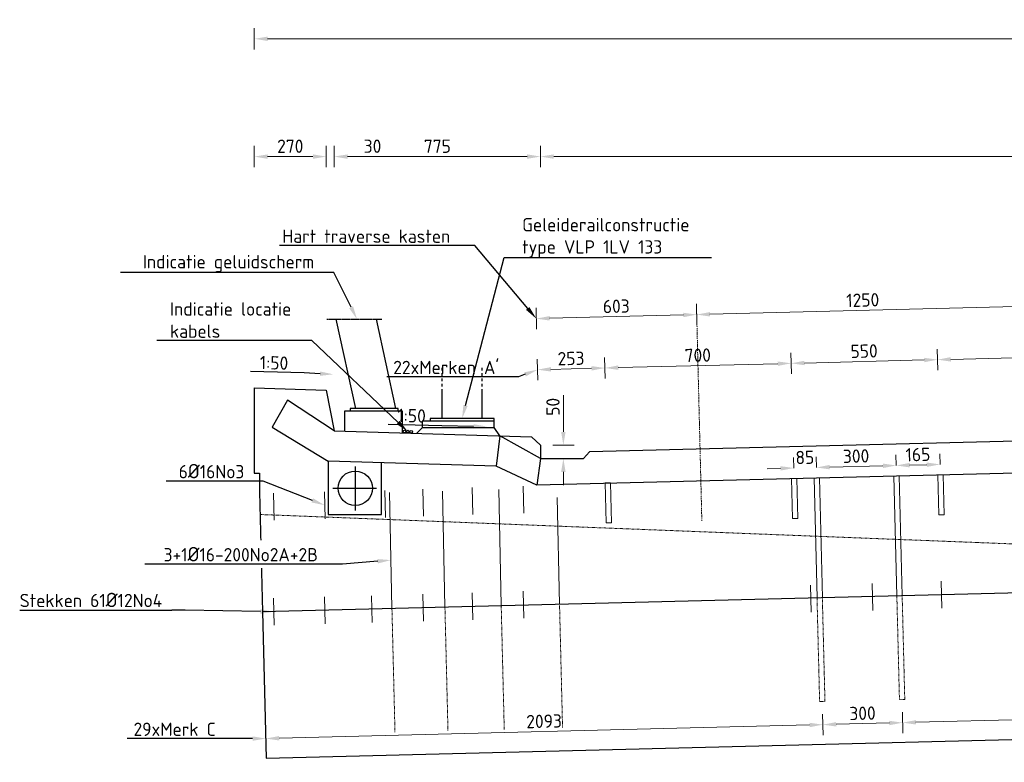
# Model space of a CAD drawing. Header units: millimetres. Extents: x -8028558 to 327273, y -63352 to 83293.
# Tile 158 of 195: x 242248 to 245947, y 13928 to 16718. Entities that reach past the tile are written whole.
import ezdxf
from ezdxf import colors
from ezdxf.entities.mleader import LeaderData, LeaderLine
from ezdxf.math import Vec2, Vec3

# ---------------------------------------------------------------- set-up
doc = ezdxf.new("R2010")
doc.units = ezdxf.units.MM
for name, pattern in [('NLCS-HIDDEN', [4, 2, -2]), ('XX-AFBREEK', [7, 4, -1, 1, -1]), ('XX-HART', [13, 4, -2, 1, -2, 4]), ('ZZ-HIDDEN-SO', [4, 2, -2])]:
    doc.linetypes.add(name, pattern=pattern)
for name, color, linetype, lineweight in [('B-CO-AM-AS_KUNSTWERK_GELUIDSWERENDEVOORZIENING-GD', 10, 'Continuous', 25), ('B-CO-BC-AFBREEKLIJN-GD', 7, 'XX-AFBREEK', 25), ('B-CO-BC-BETONVORM-GD', 90, 'Continuous', 25), ('B-CO-BC-BETONVORM-GN', 10, 'ZZ-HIDDEN-SO', 13), ('B-CO-BC-BETONVORM-M', 7, 'Continuous', 18), ('B-CO-BC-STORTNAAD-GD', 10, 'BC-STORTNAAD', 25), ('B-CO-BC-WAPENING_HOOFDWAPENING-G', 170, 'Continuous', 18), ('B-CO-BC-WAPENING_HOOFDWAPENING-GN', 140, 'NLCS-HIDDEN', 13), ('B-WE-KL-DATA_KABELGOOT-GD', 90, 'Continuous', 25), ('X-XX-AL-HARTLIJN-G', 7, 'XX-HART', 18), ('X-XX-AL-M', 7, 'Continuous', 18), ('X-XX-AL-VERWIJZING-T25', 7, 'Continuous', 25)]:
    doc.layers.add(name, color=color, linetype=linetype, lineweight=lineweight)
doc.styles.add('NLCS-ISO-ANNOTATIEF-T25', font='NLCS-ISO.ttf', dxfattribs={"height": 2.5})
doc.styles.add('NLCS-ISO-MM20-T25', font='NLCS-ISO.ttf', dxfattribs={"height": 50})
doc.linetypes.add('BC-STORTNAAD', pattern='A,15,-1,[175,NLCS.SHX,S=1,R=0,X=0,Y=0],-1', length=17)
doc.dimstyles.new('NLCS-ANNOTATIEF-T25-PIJL_L0_H0', dxfattribs={"dimtxt": 2.5, "dimasz": 2.5, "dimexe": 2, "dimexo": 2, "dimgap": 0.7, "dimtad": 1, "dimdec": 0, "dimzin": 0, "dimdsep": 46, "dimtxsty": 'NLCS-ISO-ANNOTATIEF-T25', "dimcen": 0, "dimdle": 2, "dimclrd": 256, "dimclre": 256, "dimclrt": 256, "dimadec": 0, "dimazin": 0, "dimtfac": 1, "dimtdec": 3, "dimtofl": 0, "dimtmove": 0, "dimatfit": 3, "dimfxl": 2, "dimfxlon": 1, "dimtfillclr": 256, "dimtolj": 1, "dimtzin": 0, "dimlwd": -1, "dimlwe": -1, "dimarcsym": 0})
doc.dimstyles.new('NLCS-MM20-T25-PIJL_L0_H4', dxfattribs={"dimscale": 20, "dimtxt": 2.5, "dimasz": 2.5, "dimexe": 2, "dimexo": 2, "dimgap": 0.7, "dimtad": 1, "dimdec": 0, "dimzin": 0, "dimdsep": 46, "dimtxsty": 'NLCS-ISO-MM20-T25', "dimcen": 0, "dimdle": 2, "dimclrd": 256, "dimclre": 256, "dimclrt": 256, "dimadec": 4, "dimazin": 0, "dimtfac": 1, "dimtdec": 3, "dimtofl": 0, "dimtmove": 0, "dimatfit": 3, "dimfxl": 2, "dimfxlon": 1, "dimtfillclr": 256, "dimtolj": 1, "dimtzin": 0, "dimlwd": -1, "dimlwe": -1, "dimarcsym": 0})

# ---------------------------------------------------------------- blocks, each defined once
blk = doc.blocks.new('*D10')
at = {"layer": 'B-CO-BC-BETONVORM-M', "transparency": 16777216}
for p, q in [((243129.6, 16605.9), (243129.6, 16685.9)), ((262354.4, 16605.9), (262354.4, 16685.9)), ((243179.6, 16645.9), (262304.4, 16645.9))]:
    blk.add_line(p, q, dxfattribs=at)
for points in [[(243179.6, 16654.2), (243179.6, 16637.6), (243129.6, 16645.9)], [(262304.4, 16654.2), (262304.4, 16637.6), (262354.4, 16645.9)]]:
    blk.add_solid(points, dxfattribs=at)
at = {"layer": 'B-CO-BC-BETONVORM-M', "transparency": 16777216, "insert": (252742, 16684.9), "char_height": 50, "attachment_point": 5, "style": 'NLCS-ISO-ANNOTATIEF-T25'}
blk.add_mtext('\\A1;19225', dxfattribs=at)
blk = doc.blocks.new('*D948')
at = {"layer": 'X-XX-AL-M', "transparency": 16777216}
for p, q in [((243129.6, 16163.4), (243129.6, 16243.4)), ((243399.6, 16163.4), (243399.6, 16243.4)), ((243179.6, 16203.4), (243349.6, 16203.4))]:
    blk.add_line(p, q, dxfattribs=at)
for points in [[(243179.6, 16211.7), (243179.6, 16195.1), (243129.6, 16203.4)], [(243349.6, 16211.7), (243349.6, 16195.1), (243399.6, 16203.4)]]:
    blk.add_solid(points, dxfattribs=at)
at = {"layer": 'X-XX-AL-M', "transparency": 16777216, "insert": (243264.6, 16242.4), "char_height": 50, "attachment_point": 5, "style": 'NLCS-ISO-MM20-T25'}
blk.add_mtext('\\A1;270', dxfattribs=at)
blk = doc.blocks.new('*D1211')
at = {"layer": 'X-XX-AL-M', "transparency": 16777216}
for p, q in [((243399.6, 16163.4), (243399.6, 16243.4)), ((243429.7, 16163.4), (243429.7, 16243.4)), ((243349.6, 16203.4), (243299.6, 16203.4)), ((243479.7, 16203.4), (243617.7, 16203.4))]:
    blk.add_line(p, q, dxfattribs=at)
for points in [[(243349.6, 16211.7), (243349.6, 16195.1), (243399.6, 16203.4)], [(243479.7, 16211.7), (243479.7, 16195.1), (243429.7, 16203.4)]]:
    blk.add_solid(points, dxfattribs=at)
at = {"layer": 'X-XX-AL-M', "transparency": 16777216, "insert": (243573.7, 16242.4), "char_height": 50, "attachment_point": 5, "style": 'NLCS-ISO-MM20-T25'}
blk.add_mtext('\\A1;30', dxfattribs=at)
blk = doc.blocks.new('*D1212')
at = {"layer": 'X-XX-AL-M', "transparency": 16777216}
for p, q in [((243429.7, 16163.4), (243429.7, 16243.4)), ((244204.6, 16163.4), (244204.6, 16243.4)), ((243479.7, 16203.4), (244154.6, 16203.4))]:
    blk.add_line(p, q, dxfattribs=at)
for points in [[(243479.7, 16211.7), (243479.7, 16195.1), (243429.7, 16203.4)], [(244154.6, 16211.7), (244154.6, 16195.1), (244204.6, 16203.4)]]:
    blk.add_solid(points, dxfattribs=at)
at = {"layer": 'X-XX-AL-M', "transparency": 16777216, "insert": (243817.2, 16242.4), "char_height": 50, "attachment_point": 5, "style": 'NLCS-ISO-MM20-T25'}
blk.add_mtext('\\A1;775', dxfattribs=at)
blk = doc.blocks.new('*D1213')
at = {"layer": 'X-XX-AL-M', "transparency": 16777216}
for p, q in [((244290.6, 15169.4), (244290.6, 15307.4)), ((244250.6, 15119.4), (244330.6, 15119.4)), ((244250.6, 15069.1), (244330.6, 15069.1)), ((244290.6, 15019.1), (244290.6, 14969.1))]:
    blk.add_line(p, q, dxfattribs=at)
for points in [[(244282.3, 15169.4), (244298.9, 15169.4), (244290.6, 15119.4)], [(244282.3, 15019.1), (244298.9, 15019.1), (244290.6, 15069.1)]]:
    blk.add_solid(points, dxfattribs=at)
at = {"layer": 'X-XX-AL-M', "transparency": 16777216, "insert": (244251.6, 15263.4), "char_height": 50, "attachment_point": 5, "rotation": 90, "style": 'NLCS-ISO-MM20-T25'}
blk.add_mtext('\\A1;50', dxfattribs=at)
blk = doc.blocks.new('*D1214')
at = {"layer": 'X-XX-AL-M', "transparency": 16777216}
for p, q in [((244204.6, 16163.4), (244204.6, 16243.4)), ((259424.9, 16163.4), (259424.9, 16243.4)), ((244254.6, 16203.4), (259374.9, 16203.4))]:
    blk.add_line(p, q, dxfattribs=at)
for points in [[(244254.6, 16211.7), (244254.6, 16195.1), (244204.6, 16203.4)], [(259374.9, 16211.7), (259374.9, 16195.1), (259424.9, 16203.4)]]:
    blk.add_solid(points, dxfattribs=at)
at = {"layer": 'X-XX-AL-M', "transparency": 16777216, "insert": (251814.7, 16242.4), "char_height": 50, "attachment_point": 5, "style": 'NLCS-ISO-MM20-T25'}
blk.add_mtext('\\A1;15220', dxfattribs=at)
blk = doc.blocks.new('*D949')
at = {"layer": 'X-XX-AL-M', "transparency": 16777216}
for p, q in [((244792.5, 15569.8), (244790.5, 15649.8)), ((246042.1, 15601), (246040.1, 15681)), ((244841.5, 15611), (245991.2, 15639.8))]:
    blk.add_line(p, q, dxfattribs=at)
for points in [[(245990.9, 15648.1), (245991.4, 15631.4), (246041.1, 15641)], [(244841.3, 15619.4), (244841.7, 15602.7), (244791.5, 15609.8)]]:
    blk.add_solid(points, dxfattribs=at)
at = {"layer": 'X-XX-AL-M', "transparency": 16777216, "insert": (245415.4, 15664.4), "char_height": 50, "attachment_point": 5, "rotation": 1.4321, "style": 'NLCS-ISO-MM20-T25'}
blk.add_mtext('\\A1;1250', dxfattribs=at)
blk = doc.blocks.new('*D950')
at = {"layer": 'X-XX-AL-M', "transparency": 16777216}
for p, q in [((244792.5, 15569.8), (244790.5, 15649.8)), ((244190, 15554.7), (244188, 15634.7)), ((244741.5, 15608.5), (244239, 15596))]:
    blk.add_line(p, q, dxfattribs=at)
for points in [[(244741.3, 15616.9), (244741.8, 15600.2), (244791.5, 15609.8)], [(244238.8, 15604.3), (244239.2, 15587.6), (244189, 15594.7)]]:
    blk.add_solid(points, dxfattribs=at)
at = {"layer": 'X-XX-AL-M', "transparency": 16777216, "insert": (244489.3, 15641.2), "char_height": 50, "attachment_point": 5, "rotation": 1.4321, "style": 'NLCS-ISO-MM20-T25'}
blk.add_mtext('\\A1;603', dxfattribs=at)
blk = doc.blocks.new('*D1240')
at = {"layer": 'X-XX-AL-M', "transparency": 16777216}
for p, q in [((245147.5, 15386.8), (245145.5, 15466.8)), ((245697.3, 15400.5), (245695.3, 15480.5)), ((245196.5, 15428), (245646.3, 15439.3))]:
    blk.add_line(p, q, dxfattribs=at)
for points in [[(245196.3, 15436.3), (245196.7, 15419.7), (245146.5, 15426.8)], [(245646.1, 15447.6), (245646.6, 15430.9), (245696.3, 15440.5)]]:
    blk.add_solid(points, dxfattribs=at)
at = {"layer": 'X-XX-AL-M', "transparency": 16777216, "insert": (245420.4, 15472.6), "char_height": 50, "attachment_point": 5, "rotation": 1.4321, "style": 'NLCS-ISO-MM20-T25'}
blk.add_mtext('\\A1;550', dxfattribs=at)
blk = doc.blocks.new('*D1241')
at = {"layer": 'X-XX-AL-M', "transparency": 16777216}
for p, q in [((245147.5, 15386.8), (245145.5, 15466.8)), ((244447.7, 15369.3), (244445.7, 15449.3)), ((245096.5, 15425.5), (244496.7, 15410.5))]:
    blk.add_line(p, q, dxfattribs=at)
for points in [[(245096.3, 15433.8), (245096.7, 15417.2), (245146.5, 15426.8)], [(244496.5, 15418.9), (244496.9, 15402.2), (244446.7, 15409.3)]]:
    blk.add_solid(points, dxfattribs=at)
at = {"layer": 'X-XX-AL-M', "transparency": 16777216, "insert": (244795.6, 15457), "char_height": 50, "attachment_point": 5, "rotation": 1.4321, "style": 'NLCS-ISO-MM20-T25'}
blk.add_mtext('\\A1;700', dxfattribs=at)
blk = doc.blocks.new('*D1242')
at = {"layer": 'X-XX-AL-M', "transparency": 16777216}
for p, q in [((244194.8, 15363), (244192.8, 15442.9)), ((244447.7, 15369.3), (244445.7, 15449.3)), ((244396.8, 15408), (244243.8, 15404.2))]:
    blk.add_line(p, q, dxfattribs=at)
for points in [[(244243.6, 15412.5), (244244, 15395.9), (244193.8, 15402.9)], [(244396.5, 15416.4), (244397, 15399.7), (244446.7, 15409.3)]]:
    blk.add_solid(points, dxfattribs=at)
at = {"layer": 'X-XX-AL-M', "transparency": 16777216, "insert": (244319.3, 15445.1), "char_height": 50, "attachment_point": 5, "rotation": 1.4321, "style": 'NLCS-ISO-MM20-T25'}
blk.add_mtext('\\A1;253', dxfattribs=at)
blk = doc.blocks.new('*D1243')
at = {"layer": 'X-XX-AL-M', "transparency": 16777216}
for p, q in [((245697.3, 15400.5), (245695.3, 15480.5)), ((246397.1, 15418), (246395.1, 15498)), ((245746.3, 15441.8), (246346.1, 15456.8))]:
    blk.add_line(p, q, dxfattribs=at)
for points in [[(246345.9, 15465.1), (246346.3, 15448.4), (246396.1, 15458)], [(245746.1, 15450.1), (245746.5, 15433.4), (245696.3, 15440.5)]]:
    blk.add_solid(points, dxfattribs=at)
at = {"layer": 'X-XX-AL-M', "transparency": 16777216, "insert": (246045.2, 15488.2), "char_height": 50, "attachment_point": 5, "rotation": 1.4321, "style": 'NLCS-ISO-MM20-T25'}
blk.add_mtext('\\A1;700', dxfattribs=at)
blk = doc.blocks.new('*D1269')
at = {"layer": 'X-XX-AL-M', "transparency": 16777216}
for p, q in [((245156.3, 15033.4), (245155.3, 15073.4)), ((245241.4, 15035.5), (245240.4, 15075.5)), ((245106.4, 15032.1), (245056.4, 15030.9)), ((245291.4, 15036.8), (245341.4, 15038))]:
    blk.add_line(p, q, dxfattribs=at)
for points in [[(245106.1, 15040.5), (245106.6, 15023.8), (245156.3, 15033.4)], [(245291.2, 15045.1), (245291.6, 15028.4), (245241.4, 15035.5)]]:
    blk.add_solid(points, dxfattribs=at)
at = {"layer": 'X-XX-AL-M', "transparency": 16777216, "insert": (245197.9, 15073.4), "char_height": 50, "attachment_point": 5, "rotation": 1.4321, "style": 'NLCS-ISO-MM20-T25'}
blk.add_mtext('\\A1;85', dxfattribs=at)
blk = doc.blocks.new('*D1270')
at = {"layer": 'X-XX-AL-M', "transparency": 16777216}
for p, q in [((245241.4, 15035.5), (245240.4, 15075.5)), ((245541.3, 15043), (245540.3, 15083)), ((245291.4, 15036.8), (245491.3, 15041.8))]:
    blk.add_line(p, q, dxfattribs=at)
for points in [[(245291.2, 15045.1), (245291.6, 15028.4), (245241.4, 15035.5)], [(245491.1, 15050.1), (245491.5, 15033.4), (245541.3, 15043)]]:
    blk.add_solid(points, dxfattribs=at)
at = {"layer": 'X-XX-AL-M', "transparency": 16777216, "insert": (245390.4, 15078.3), "char_height": 50, "attachment_point": 5, "rotation": 1.4321, "style": 'NLCS-ISO-MM20-T25'}
blk.add_mtext('\\A1;300', dxfattribs=at)
blk = doc.blocks.new('*D1271')
at = {"layer": 'X-XX-AL-M', "transparency": 16777216}
for p, q in [((245541.3, 15043), (245540.3, 15083)), ((245706.2, 15047.1), (245705.2, 15087.1)), ((245591.3, 15044.3), (245656.2, 15045.9))]:
    blk.add_line(p, q, dxfattribs=at)
for points in [[(245591.1, 15052.6), (245591.5, 15035.9), (245541.3, 15043)], [(245656, 15054.2), (245656.4, 15037.6), (245706.2, 15047.1)]]:
    blk.add_solid(points, dxfattribs=at)
at = {"layer": 'X-XX-AL-M', "transparency": 16777216, "insert": (245622.8, 15084.1), "char_height": 50, "attachment_point": 5, "rotation": 1.4321, "style": 'NLCS-ISO-MM20-T25'}
blk.add_mtext('\\A1;165', dxfattribs=at)
blk = doc.blocks.new('*D946')
at = {"layer": 'X-XX-AL-M', "transparency": 16777216}
for p, q in [((245264.6, 14109.4), (245266.6, 14029.4)), ((245564.5, 14116.9), (245566.5, 14036.9)), ((245315.5, 14070.7), (245515.5, 14075.7))]:
    blk.add_line(p, q, dxfattribs=at)
for points in [[(245315.3, 14079), (245315.7, 14062.4), (245265.6, 14069.4)], [(245515.3, 14084), (245515.7, 14067.4), (245565.5, 14076.9)]]:
    blk.add_solid(points, dxfattribs=at)
at = {"layer": 'X-XX-AL-M', "transparency": 16777216, "insert": (245414.5, 14112.2), "char_height": 50, "attachment_point": 5, "rotation": 1.4321, "style": 'NLCS-ISO-MM20-T25'}
blk.add_mtext('\\A1;300', dxfattribs=at)
blk = doc.blocks.new('*D1178')
at = {"layer": 'X-XX-AL-M', "transparency": 16777216}
for p, q in [((245264.6, 14109.4), (245266.6, 14029.4)), ((243173.6, 13984), (243171.8, 14057.1)), ((245215.6, 14068.2), (243222.8, 14018.4))]:
    blk.add_line(p, q, dxfattribs=at)
for points in [[(245215.4, 14076.5), (245215.8, 14059.9), (245265.6, 14069.4)], [(243222.6, 14026.7), (243223, 14010), (243172.8, 14017.1)]]:
    blk.add_solid(points, dxfattribs=at)
at = {"layer": 'X-XX-AL-M', "transparency": 16777216, "insert": (244218.2, 14082.3), "char_height": 50, "attachment_point": 5, "rotation": 1.4321, "style": 'NLCS-ISO-MM20-T25'}
blk.add_mtext('\\A1;2093', dxfattribs=at)
blk = doc.blocks.new('*D1179')
at = {"layer": 'X-XX-AL-M', "transparency": 16777216}
for p, q in [((246509.1, 14140.5), (246511.1, 14060.6)), ((245564.5, 14116.9), (245566.5, 14036.9)), ((245615.4, 14078.2), (246460.1, 14099.3))]:
    blk.add_line(p, q, dxfattribs=at)
for points in [[(246459.9, 14107.6), (246460.3, 14091), (246510.1, 14100.5)], [(245615.2, 14086.5), (245615.7, 14069.9), (245565.5, 14076.9)]]:
    blk.add_solid(points, dxfattribs=at)
at = {"layer": 'X-XX-AL-M', "transparency": 16777216, "insert": (246036.8, 14127.7), "char_height": 50, "attachment_point": 5, "rotation": 1.4321, "style": 'NLCS-ISO-MM20-T25'}
blk.add_mtext('\\A1;945', dxfattribs=at)

msp = doc.modelspace()

# ---------------------------------------------------------------- linework, layer by layer
at = {"layer": 'B-CO-AM-AS_KUNSTWERK_GELUIDSWERENDEVOORZIENING-GD', "flags": 128}
for points in [[(243510.5, 15257.3), (243437.4, 15592.7)], [(243661.7, 15257.3), (243588.5, 15592.7)], [(243686.6, 15165.4), (243686.6, 15247.3), (243468.4, 15247.3), (243468.4, 15171.9)], [(243670.2, 15247.3), (243670.2, 15257.3), (243490.2, 15257.3), (243490.2, 15247.3)]]:
    msp.add_lwpolyline(points, dxfattribs=at)
at = {"layer": 'B-CO-BC-AFBREEKLIJN-GD', "flags": 128}
msp.add_lwpolyline([(243401.4, 15592.7), (243609.3, 15592.7)], dxfattribs=at)
at = {"layer": 'B-CO-BC-BETONVORM-GD', "flags": 128}
for points in [[(259424.9, 15470.6), (244389, 15094.7)], [(243835.3, 15399.5), (243835.3, 15409.5)], [(243835.3, 15379.5), (243835.3, 15389.5)], [(243985.3, 15399.5), (243985.3, 15409.5)], [(243985.3, 15379.5), (243985.3, 15389.5)], [(243835.3, 15359.5), (243835.3, 15369.5)], [(243985.3, 15359.5), (243985.3, 15369.5)], [(259502.8, 15352.5), (244190.5, 14969.7)], [(243129.6, 15334.5), (243399.5, 15326.4)], [(243129.6, 15334.5), (243129.6, 15014.5)], [(243399.5, 15326.4), (243429.7, 15173.1)], [(243835.3, 15339.5), (243835.3, 15349.5)], [(243835.3, 15220), (243835.3, 15329.5)], [(243985.3, 15339.5), (243985.3, 15349.5)], [(243985.3, 15220), (243985.3, 15329.5)], [(243254.4, 15288), (243197.2, 15186.4)], [(243429.7, 15173.1), (243254.4, 15288)], [(244030.3, 15185), (244030.3, 15210), (243760.3, 15210), (243760.3, 15185)], [(244030.3, 15210), (244030.3, 15220), (243790.3, 15220), (243790.3, 15210)], [(243197.2, 15186.4), (243407.2, 15059.2)], [(243429.7, 15173.1), (244171.4, 15150.8)], [(243760.3, 15185), (243739.1, 15163.8)], [(244030.3, 15185), (243760.3, 15185)], [(244052.5, 15154.4), (244030.1, 15185.2)], [(244052.5, 15154.4), (244038.3, 15040.3)], [(244204.6, 15069.1), (244052.5, 15154.4)], [(244171.4, 15150.8), (244204.6, 15119.4)], [(244204.6, 15119.4), (244204.6, 15069.1)], [(244366.4, 15069.1), (244389, 15094.7)], [(244038.3, 15040.3), (243407.2, 15059.2)], [(243407.2, 15059.2), (243407.2, 14859.2)], [(244204.6, 15069.1), (244190.5, 14969.7)], [(244204.6, 15069.1), (244366.4, 15069.1)], [(243508.7, 15038.6), (243508.7, 14873.6)], [(243607.2, 14859.2), (243607.2, 15053.2)], [(244190.5, 14969.7), (244038.3, 15040.3)], [(243129.6, 15014.5), (243149.6, 15014.2)], [(243149.6, 15014.2), (243149.6, 14943.7)], [(243425.1, 14957.7), (243588.3, 14957.7)], [(243149.6, 14943.7), (243160.9, 14493.8)], [(243407.2, 14859.2), (243607.2, 14859.2)], [(243160.9, 14493.8), (243174.6, 13944)], [(243174.6, 13944), (262384.6, 14424.3)]]:
    msp.add_lwpolyline(points, dxfattribs=at)
at = {"layer": 'B-CO-BC-BETONVORM-GD'}
msp.add_circle((243508.7, 14957.7), 64.5, dxfattribs=at)
at = {"layer": 'B-CO-BC-STORTNAAD-GD', "flags": 128}
msp.add_lwpolyline([(262370.9, 14974.1), (243159.6, 14493.8)], dxfattribs=at)
at = {"layer": 'B-CO-BC-WAPENING_HOOFDWAPENING-G', "flags": 128}
for points in [[(245167.3, 14994.1), (245147.3, 14993.6)], [(245151.1, 14843.7), (245147.3, 14993.6)], [(245171.1, 14844.2), (245167.3, 14994.1)], [(245252.4, 14996.3), (245232.4, 14995.8)], [(245243.6, 14545.9), (245232.4, 14995.8)], [(245263.6, 14546.4), (245252.4, 14996.3)], [(245552.3, 15003.8), (245532.3, 15003.3)], [(245543.5, 14553.4), (245532.3, 15003.3)], [(245563.5, 14553.9), (245552.3, 15003.8)], [(245717.1, 15007.9), (245697.2, 15007.4)], [(245700.9, 14857.4), (245697.2, 15007.4)], [(245720.9, 14857.9), (245717.1, 15007.9)], [(243622.2, 14848.1), (243619.6, 14949.4)], [(243764.6, 14852.7), (243762.1, 14954.1)], [(243836.4, 14946.1), (243845.7, 14511.7)], [(243950, 14858.5), (243947.5, 14959.8)], [(244047.8, 14952.2), (244057.1, 14517.8)], [(244141.8, 14864), (244139.2, 14965.3)], [(244467.5, 14977.9), (244447.5, 14977.4)], [(244451.3, 14827.4), (244447.5, 14977.4)], [(244471.3, 14827.9), (244467.5, 14977.9)], [(243203.9, 14837.5), (243201.3, 14938.9)], [(243395.6, 14843.1), (243393, 14944.4)], [(243637.3, 14941.2), (243646.6, 14506.7)], [(244267.6, 14923.1), (244276.2, 14522.5)], [(245171.1, 14844.2), (245151.1, 14843.7)], [(245720.9, 14857.9), (245700.9, 14857.4)], [(244471.3, 14827.9), (244451.3, 14827.4)], [(245221.3, 14491.5), (245218.8, 14592.9)], [(245453.2, 14498.7), (245450.7, 14600)], [(245712.5, 14506.9), (245710, 14608.3)], [(243203.9, 14442.9), (243201.3, 14544.3)], [(243395.6, 14448.4), (243393, 14549.8)], [(243572.9, 14452.6), (243570.4, 14553.9)], [(243764.6, 14458.1), (243762.1, 14559.4)], [(243950, 14463.8), (243947.5, 14565.2)], [(244141.8, 14469.4), (244139.2, 14570.7)]]:
    msp.add_lwpolyline(points, dxfattribs=at)
at = {"layer": 'B-CO-BC-WAPENING_HOOFDWAPENING-GN', "flags": 128}
for points in [[(245243.6, 14545.9), (245253.4, 14156)], [(245263.6, 14546.4), (245273.4, 14156.5)], [(245543.5, 14553.4), (245553.3, 14163.5)], [(245563.5, 14553.9), (245573.3, 14164)], [(243646.6, 14506.7), (243658, 14041.2)], [(243845.7, 14511.7), (243857.1, 14046.1)], [(244057.1, 14517), (244068.5, 14051.4)], [(244276.2, 14522.5), (244287.6, 14056.9)], [(245273.4, 14156.5), (245253.4, 14156)], [(245573.3, 14164), (245553.3, 14163.5)]]:
    msp.add_lwpolyline(points, dxfattribs=at)
at = {"layer": 'B-WE-KL-DATA_KABELGOOT-GD'}
for centre in [(243693.7, 15170.7), (243706.2, 15170.2), (243719.2, 15169.6)]:
    msp.add_circle(centre, 5, dxfattribs=at)
at = {"layer": 'X-XX-AL-HARTLIJN-G', "flags": 128}
msp.add_lwpolyline([(244810.9, 14835), (244791, 15632.9)], dxfattribs=at)
at = {"layer": 'X-XX-AL-VERWIJZING-T25'}
for points in [[(242248.1, 14500), (242820.2, 14500)], [(243152.6, 14494.5), (242870.2, 14500)]]:
    msp.add_lwpolyline(points, dxfattribs=at)
at = {"layer": 'X-XX-AL-VERWIJZING-T25', "flags": 128}
msp.add_lwpolyline([(242870.2, 14500), (242820.2, 14500)], dxfattribs=at)
at = {"layer": 'X-XX-AL-VERWIJZING-T25'}
msp.add_solid([(243152.8, 14502.9), (243202.6, 14493.6), (243152.4, 14486.2)], dxfattribs=at)

# ---------------------------------------------------------------- texts
at = {"layer": 'X-XX-AL-VERWIJZING-T25', "insert": (242248.1, 14565), "char_height": 50, "attachment_point": 1, "style": 'NLCS-ISO-MM20-T25'}
msp.add_mtext('Stekken 61{\\H1.08333x;Ø}12No4', dxfattribs=at)

# ---------------------------------------------------------------- dimensions: what is measured, and where the dimension line sits
at = {"layer": 'B-CO-BC-BETONVORM-M'}
dim = msp.add_linear_dim(base=(262354.4, 16645.9), p1=(243129.6, 15334.5), p2=(262354.4, 15632.6), dimstyle='NLCS-ANNOTATIEF-T25-PIJL_L0_H0', dxfattribs=at)
dim.commit()
dim.dimension.update_dxf_attribs({"geometry": '*D10', "text_midpoint": (252742, 16645.9), "dimtype": 160})
at = {"layer": 'X-XX-AL-M'}
for base, p1, p2, picture, middle in [((243399.6, 16203.4), (243129.6, 15334.5), (243399.6, 15325.6), '*D948', (243264.6, 16242.4)), ((243429.7, 16203.4), (243399.6, 15325.6), (243429.7, 15173.1), '*D1211', (243573.7, 16242.4)), ((244204.6, 16203.4), (243429.7, 15173.1), (244204.6, 15119.4), '*D1212', (243817.2, 16242.4)), ((259424.9, 16203.4), (244204.6, 15119.4), (259424.9, 15520.7), '*D1214', (251814.7, 16242.4))]:
    dim = msp.add_linear_dim(base=base, p1=p1, p2=p2, dimstyle='NLCS-MM20-T25-PIJL_L0_H4', dxfattribs=at)
    dim.commit()
    dim.dimension.update_dxf_attribs({"geometry": picture, "text_midpoint": middle})
for p1, p2, distance, picture, middle in [((244807.1, 14985.1), (246056.8, 15016.4), 624.8, '*D949', (245415.4, 15664.4)), ((245157.3, 14993.9), (245707.2, 15007.6), 433, '*D1240', (245420.4, 15472.6)), ((245263.4, 14156.3), (245563.3, 14163.8), -86.9, '*D946', (245414.5, 14112.2))]:
    dim = msp.add_aligned_dim(p1=p1, p2=p2, distance=distance, dimstyle='NLCS-MM20-T25-PIJL_L0_H4', dxfattribs=at)
    dim.commit()
    dim.dimension.update_dxf_attribs({"geometry": picture, "text_midpoint": middle})
for base, p1, p2, angle, picture, middle in [((244189, 15594.7), (244807.1, 14985.1), (244204.6, 14970.1), 181.4321, '*D950', (244489.3, 15641.2)), ((246396.1, 15458), (245707.2, 15007.6), (246406.9, 15025.1), 181.4321, '*D1243', (246045.2, 15488.2)), ((244193.8, 15402.9), (244457.5, 14977.6), (244204.6, 14970.1), 181.4321, '*D1242', (244319.3, 15445.1)), ((244446.7, 15409.3), (245157.3, 14993.9), (244457.5, 14977.6), 181.4321, '*D1241', (244795.6, 15457)), ((244290.6, 15119.4), (244204.6, 15069.1), (244204.6, 15119.4), 90, '*D1213', (244251.6, 15263.4)), ((245541.3, 15043), (245242.4, 14996), (245542.3, 15003.5), 181.4321, '*D1270', (245390.4, 15078.3)), ((245706.2, 15047.1), (245542.3, 15003.5), (245707.2, 15007.6), 181.4321, '*D1271', (245622.8, 15084.1)), ((246510.1, 14100.5), (245563.3, 14163.8), (246507.9, 14187.4), 181.4321, '*D1179', (246036.8, 14127.7)), ((243172.8, 14017.1), (245263.4, 14156.3), (243174.6, 13944), 181.4321, '*D1178', (244218.2, 14082.3))]:
    dim = msp.add_linear_dim(base=base, p1=p1, p2=p2, angle=angle, dimstyle='NLCS-MM20-T25-PIJL_L0_H4', dxfattribs=at)
    dim.commit()
    dim.dimension.update_dxf_attribs({"geometry": picture, "text_midpoint": middle})
dim = msp.add_linear_dim(base=(245241.4, 15035.5), p1=(245157.3, 14993.9), p2=(245242.4, 14996), angle=1.4321, dimstyle='NLCS-MM20-T25-PIJL_L0_H4', dxfattribs=at)
dim.commit()
dim.dimension.update_dxf_attribs({"geometry": '*D1269', "text_midpoint": (245198.9, 15034.5), "dimtype": 161})

# ---------------------------------------------------------------- leaders
at = {"layer": 'X-XX-AL-VERWIJZING-T25'}
ml = msp.add_multileader_mtext('Standard', dxfattribs=at)
ml.set_content('Geleiderailconstructie\\Ptype VLP 1LV 133 ', color=256, style='NLCS-ISO-MM20-T25')
ml.set_leader_properties(color=256, linetype='ByLayer', lineweight=-1)
ml.build(insert=Vec2(0, 0))
ml.multileader.update_dxf_attribs({"text_left_attachment_type": 5, "text_right_attachment_type": 5, "dogleg_length": 50, "arrow_head_size": 50})
ctx = ml.context
ctx.base_point, ctx.char_height, ctx.arrow_head_size, ctx.landing_gap_size, ctx.plane_origin = Vec3(244117.8, 15824.2), 50, 50, 18, Vec3(243910.3, 15220)
ctx.left_attachment, ctx.right_attachment = 5, 5
notes = []
notes.append((ctx, [(1, (1, 1, 0), (244067.8, 15824.2), (1, 0), 50, [(0, [(243910.3, 15220)], 0, [])])]))
ctx.mtext.insert, ctx.mtext.flow_direction = Vec3(244135.8, 15972.5), 5
ml = msp.add_multileader_mtext('Standard', dxfattribs=at)
ml.set_content('Hart traverse kasten ', color=256, style='NLCS-ISO-MM20-T25')
ml.set_leader_properties(color=256, linetype='ByLayer', lineweight=-1)
ml.build(insert=Vec2(0, 0))
ml.multileader.update_dxf_attribs({"text_left_attachment_type": 5, "text_right_attachment_type": 5, "dogleg_length": 50, "arrow_head_size": 50})
ctx = ml.context
ctx.base_point, ctx.char_height, ctx.arrow_head_size, ctx.landing_gap_size, ctx.plane_origin = Vec3(243216.4, 15869.3), 50, 50, 18, Vec3(244189, 15594.7)
ctx.left_attachment, ctx.right_attachment = 5, 5
notes.append((ctx, [(0, (1, 1, 0), (243957.4, 15869.3), (-1, 0), 50, [(0, [(244189, 15594.7)], 0, [])])]))
ctx.mtext.insert, ctx.mtext.flow_direction = Vec3(243234.4, 15929.3), 5
ml = msp.add_multileader_mtext('Standard', dxfattribs=at)
ml.set_content('Indicatie geluidscherm', color=256, style='NLCS-ISO-MM20-T25')
ml.set_leader_properties(color=256, linetype='ByLayer', lineweight=-1)
ml.build(insert=Vec2(0, 0))
ml.multileader.update_dxf_attribs({"text_left_attachment_type": 5, "text_right_attachment_type": 5, "dogleg_length": 50, "arrow_head_size": 50})
ctx = ml.context
ctx.base_point, ctx.char_height, ctx.arrow_head_size, ctx.landing_gap_size, ctx.plane_origin = Vec3(242692.8, 15768.5), 50, 50, 18, Vec3(243515.3, 15592.7)
ctx.left_attachment, ctx.right_attachment = 5, 5
notes.append((ctx, [(0, (1, 1, 0), (243428.8, 15768.5), (-1, 0), 50, [(0, [(243515.3, 15592.7)], 0, [])])]))
ctx.mtext.insert, ctx.mtext.flow_direction = Vec3(242710.8, 15833.5), 5
ml = msp.add_multileader_mtext('Standard', dxfattribs=at)
ml.set_content('Indicatie locatie\\Pkabels', color=256, style='NLCS-ISO-MM20-T25')
ml.set_leader_properties(color=256, linetype='ByLayer', lineweight=-1)
ml.build(insert=Vec2(0, 0))
ml.multileader.update_dxf_attribs({"text_left_attachment_type": 5, "text_right_attachment_type": 5, "dogleg_length": 50, "arrow_head_size": 50})
ctx = ml.context
ctx.base_point, ctx.char_height, ctx.arrow_head_size, ctx.landing_gap_size, ctx.plane_origin = Vec3(242794.9, 15512.6), 50, 50, 18, Vec3(243706.2, 15170.2)
ctx.left_attachment, ctx.right_attachment = 5, 5
notes.append((ctx, [(0, (1, 1, 0), (243345.9, 15512.6), (-1, 0), 50, [(0, [(243706.2, 15170.2)], 0, [])])]))
ctx.mtext.insert, ctx.mtext.flow_direction = Vec3(242812.9, 15655.9), 5
ml = msp.add_multileader_mtext('Standard', dxfattribs=at)
ml.set_content('1:50', color=256, style='NLCS-ISO-MM20-T25')
ml.set_leader_properties(color=256, linetype='ByLayer', lineweight=-1)
ml.build(insert=Vec2(0, 0))
ml.multileader.update_dxf_attribs({"text_left_attachment_type": 5, "text_right_attachment_type": 5, "dogleg_length": 50, "arrow_head_size": 50})
ctx = ml.context
ctx.base_point, ctx.char_height, ctx.arrow_head_size, ctx.landing_gap_size, ctx.plane_origin, ctx.plane_x_axis, ctx.plane_y_axis = Vec3(243131.2, 15395.7), 50, 50, 18, Vec3(243779.6, 15377.9), Vec3(0.999624, -0.027417), Vec3(0.027417, 0.999624)
ctx.left_attachment, ctx.right_attachment = 5, 5
notes.append((ctx, [(0, (1, 1, 0), (243317.1, 15390.6), (-0.999624, 0.027417), 50, [(0, [(243426.4, 15385.6)], 0, [])])]))
ctx.mtext.insert, ctx.mtext.text_direction, ctx.mtext.rotation, ctx.mtext.flow_direction = Vec3(243150.9, 15455.1), Vec3(0.999624, -0.027417), 6.255765, 5
ml = msp.add_multileader_mtext('Standard', dxfattribs=at)
ml.set_content("22xMerken A'", color=256, style='NLCS-ISO-MM20-T25')
ml.set_leader_properties(color=256, linetype='ByLayer', lineweight=-1)
ml.build(insert=Vec2(0, 0))
ml.multileader.update_dxf_attribs({"text_left_attachment_type": 5, "text_right_attachment_type": 5, "dogleg_length": 50, "arrow_head_size": 50})
ctx = ml.context
ctx.base_point, ctx.char_height, ctx.arrow_head_size, ctx.landing_gap_size, ctx.plane_origin = Vec3(243633.4, 15376.3), 50, 50, 18, Vec3(244197.7, 15244.9)
ctx.left_attachment, ctx.right_attachment = 5, 5
notes.append((ctx, [(0, (1, 1, 0), (244121.9, 15376.3), (-1, 0), 50, [(0, [(244193.8, 15402.9)], 0, [])])]))
ctx.mtext.insert, ctx.mtext.flow_direction = Vec3(243651.4, 15436.3), 5
ml = msp.add_multileader_mtext('Standard', dxfattribs=at)
ml.set_content('1:50', color=256, style='NLCS-ISO-MM20-T25')
ml.set_leader_properties(color=256, linetype='ByLayer', lineweight=-1)
ml.build(insert=Vec2(0, 0))
ml.multileader.update_dxf_attribs({"text_left_attachment_type": 5, "text_right_attachment_type": 5, "dogleg_length": 50, "arrow_head_size": 50})
ctx = ml.context
ctx.base_point, ctx.char_height, ctx.arrow_head_size, ctx.landing_gap_size, ctx.plane_origin, ctx.plane_x_axis, ctx.plane_y_axis = Vec3(243648.2, 15197), 50, 50, 18, Vec3(244296.6, 15179.2), Vec3(0.999624, -0.027417), Vec3(0.027417, 0.999624)
ctx.left_attachment, ctx.right_attachment = 5, 5
notes.append((ctx, [(0, (1, 1, 0), (243834.1, 15191.9), (-0.999624, 0.027417), 50, [(0, [(244003, 15189.3)], 0, [])])]))
ctx.mtext.insert, ctx.mtext.text_direction, ctx.mtext.rotation, ctx.mtext.flow_direction = Vec3(243667.8, 15256.5), Vec3(0.999624, -0.027417), 6.255765, 5
ml = msp.add_multileader_mtext('Standard', dxfattribs=at)
ml.set_content('6{\\H1.08333x;Ø}16No3', color=256, style='NLCS-ISO-MM20-T25')
ml.set_leader_properties(color=256, linetype='ByLayer', lineweight=-1)
ml.build(insert=Vec2(0, 0))
ml.multileader.update_dxf_attribs({"text_left_attachment_type": 5, "text_right_attachment_type": 5, "dogleg_length": 50, "arrow_head_size": 50})
ctx = ml.context
ctx.base_point, ctx.char_height, ctx.arrow_head_size, ctx.landing_gap_size, ctx.plane_origin = Vec3(242827.4, 14983.9), 50, 50, 18, Vec3(243496.6, 14916.5)
ctx.left_attachment, ctx.right_attachment = 5, 5
notes.append((ctx, [(0, (1, 1, 0), (243162.5, 14983.9), (-1, 0), 50, [(0, [(243394.3, 14893.7)], 0, [])])]))
ctx.mtext.insert, ctx.mtext.rotation, ctx.mtext.flow_direction = Vec3(242845.4, 15048.9), 6.283185, 5
ml = msp.add_multileader_mtext('Standard', dxfattribs=at)
ml.set_content('29xMerk C', color=256, style='NLCS-ISO-MM20-T25')
ml.set_leader_properties(color=256, linetype='ByLayer', lineweight=-1)
ml.build(insert=Vec2(0, 0))
ml.multileader.update_dxf_attribs({"text_left_attachment_type": 5, "text_right_attachment_type": 5, "dogleg_length": 50, "arrow_head_size": 50})
ctx = ml.context
ctx.base_point, ctx.char_height, ctx.arrow_head_size, ctx.landing_gap_size, ctx.plane_origin = Vec3(242657.7, 14017.1), 50, 50, 18, Vec3(243172.8, 14017.1)
ctx.left_attachment, ctx.right_attachment = 5, 5
notes.append((ctx, [(0, (1, 1, 0), (243048.7, 14017.1), (-1, 0), 50, [(0, [(243172.8, 14017.1)], 0, [])])]))
ctx.mtext.insert, ctx.mtext.flow_direction = Vec3(242675.7, 14077.1), 5
for ctx, leaders in notes:
    for number, flags, end, landing, length, lines in leaders:
        leader = LeaderData()
        leader.index, (leader.has_last_leader_line, leader.has_dogleg_vector, leader.attachment_direction) = number, flags
        leader.last_leader_point, leader.dogleg_vector, leader.dogleg_length = Vec3(end), Vec3(landing), length
        for number, points, colour, breaks in lines:
            line = LeaderLine()
            line.index, line.vertices, line.color, line.breaks = number, Vec3.list(points), colors.encode_raw_color(colour), breaks
            leader.lines.append(line)
        ctx.leaders.append(leader)

# ---------------------------------------------------------------- next in the draw order: leaders
ml = msp.add_multileader_mtext('Standard', dxfattribs=at)
ml.set_content('3+1{\\H1.08333x;Ø}16-200No2A+2B', color=256, style='NLCS-ISO-MM20-T25')
ml.set_leader_properties(color=256, linetype='ByLayer', lineweight=-1)
ml.build(insert=Vec2(0, 0))
ml.multileader.update_dxf_attribs({"text_left_attachment_type": 5, "text_right_attachment_type": 5, "dogleg_length": 50, "arrow_head_size": 50})
ctx = ml.context
ctx.base_point, ctx.char_height, ctx.arrow_head_size, ctx.landing_gap_size, ctx.plane_origin = Vec3(242770.8, 14672), 50, 50, 18, Vec3(243745.1, 14710.2)
ctx.left_attachment, ctx.right_attachment = 5, 5
notes = []
notes.append((ctx, [(0, (1, 1, 0), (243461, 14672), (-1, 0), 50, [(0, [(243642.8, 14687.5)], 0, [])])]))
ctx.mtext.insert, ctx.mtext.rotation, ctx.mtext.flow_direction = Vec3(242788.8, 14737), 6.283185, 5
ctx.mtext.has_bg_fill, ctx.mtext.bg_color, ctx.mtext.bg_scale_factor, ctx.mtext.bg_transparency, ctx.mtext.use_window_bg_color = 1, -1027028792, 1.5, 0, 1
for ctx, leaders in notes:
    for number, flags, end, landing, length, lines in leaders:
        leader = LeaderData()
        leader.index, (leader.has_last_leader_line, leader.has_dogleg_vector, leader.attachment_direction) = number, flags
        leader.last_leader_point, leader.dogleg_vector, leader.dogleg_length = Vec3(end), Vec3(landing), length
        for number, points, colour, breaks in lines:
            line = LeaderLine()
            line.index, line.vertices, line.color, line.breaks = number, Vec3.list(points), colors.encode_raw_color(colour), breaks
            leader.lines.append(line)
        ctx.leaders.append(leader)

# ---------------------------------------------------------------- next in the draw order: linework, layer by layer
at = {"layer": 'B-CO-BC-BETONVORM-GN', "flags": 128}
msp.add_lwpolyline([(243151.7, 14858.9), (247088.1, 14705)], dxfattribs=at)

doc.saveas('drawing.dxf')
